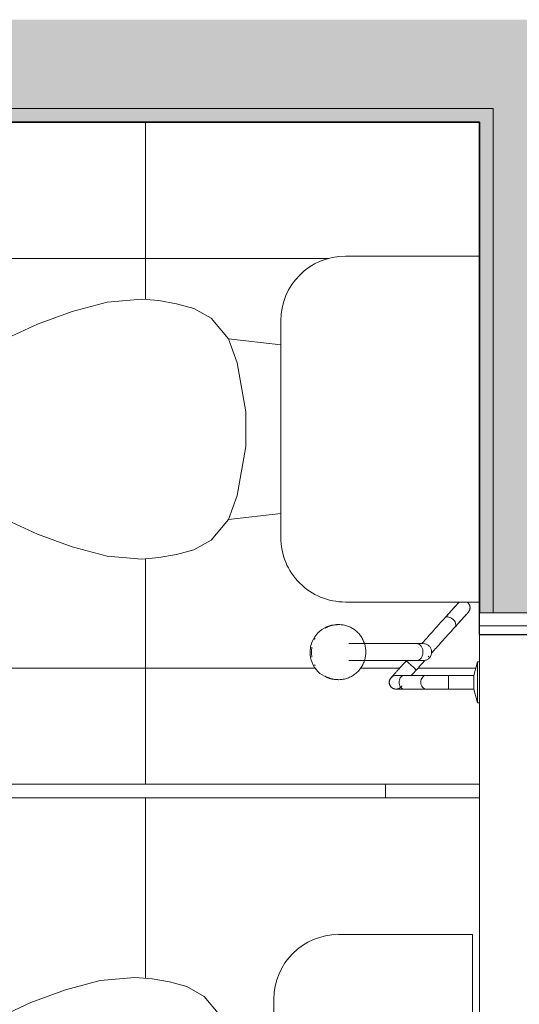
# Model space of a CAD drawing. Header units: metres. Extents: x -33 to 126, y -29 to 31.
# Tile 60 of 75: x -1.401 to -0.669, y -13.957 to -12.515. Entities that reach past the tile are written whole.
import ezdxf

# ---------------------------------------------------------------- set-up
doc = ezdxf.new("R2010")
doc.units = ezdxf.units.M
for name, color, linetype, lineweight in [('A-FLOR-PATT', 8, 'Continuous', 18), ('A-GLAZ', 151, 'Continuous', 18), ('A-WALL', 113, 'Continuous', 18), ('A-WALL-PATT', 111, 'Continuous', 35), ('P-SANR-FIXT', 6, 'Continuous', 18)]:
    doc.layers.add(name, color=color, linetype=linetype, lineweight=lineweight)

# ---------------------------------------------------------------- blocks, each defined once
blk = doc.blocks.new('M_Toilet-Domestic-3D - M_Toilet-Domestic-3D-202872-2-PLANTA COM LAYOUT')
at = {"layer": 'P-SANR-FIXT', "color": 7}
for p, q in [((-0.2534, 0.4947), (0.2534, 0.4947)), ((-0.2534, 0.2984), (-0.2534, 0.4947)), ((0.2534, 0.4947), (0.2534, 0.2984)), ((0.1587, 0.2038), (-0.1588, 0.2038)), ((-0.1235, 0.2038), (-0.1323, 0.127)), ((0.1235, 0.2038), (0.1323, 0.127)), ((-0.0254, 0.1524), (-0.0974, 0.1397)), ((0.0254, 0.1524), (-0.0254, 0.1524)), ((0.0974, 0.1397), (0.0254, 0.1524)), ((-0.0974, 0.1397), (-0.1323, 0.127)), ((0.1323, 0.127), (0.0974, 0.1397)), ((-0.1323, 0.127), (-0.1626, 0.1016)), ((0.1626, 0.1016), (0.1323, 0.127)), ((-0.1626, 0.1016), (-0.177, 0.0762)), ((0.177, 0.0762), (0.1626, 0.1016)), ((-0.177, 0.0762), (-0.1838, 0.0508)), ((0.1838, 0.0508), (0.177, 0.0762)), ((-0.1838, 0.0508), (-0.1883, 0.0253)), ((0.1883, 0.0253), (0.1838, 0.0508)), ((-0.1883, 0.0253), (-0.1905, 0)), ((0.1905, 0), (0.1883, 0.0253)), ((-0.1905, 0), (-0.1861, -0.0506)), ((0.1861, -0.0506), (0.1905, 0)), ((-0.1861, -0.0506), (-0.1724, -0.1016)), ((0.1724, -0.1016), (0.1861, -0.0506)), ((-0.1724, -0.1016), (-0.1539, -0.1524)), ((0.1539, -0.1524), (0.1724, -0.1016)), ((-0.1539, -0.1524), (-0.1302, -0.2032)), ((0.1302, -0.2032), (0.1539, -0.1524)), ((-0.1302, -0.2032), (-0.095, -0.254)), ((0.095, -0.254), (0.1302, -0.2032)), ((-0.095, -0.254), (-0.0696, -0.2794)), ((0.0696, -0.2794), (0.095, -0.254)), ((-0.0696, -0.2794), (-0.0476, -0.2921)), ((0.0476, -0.2921), (0.0696, -0.2794)), ((-0.0476, -0.2921), (-0.0127, -0.3048)), ((0.0127, -0.3048), (0.0476, -0.2921)), ((-0.0127, -0.3048), (0.0127, -0.3048))]:
    blk.add_line(p, q, dxfattribs=at)
for centre, start, end in [((-0.1588, 0.2984), 180, 270), ((0.1587, 0.2984), 270, 360)]:
    blk.add_arc(centre, 0.0946, start, end, dxfattribs=at)
blk = doc.blocks.new('M_Toilet-Domestic-3D - M_Toilet-Domestic-3D-V9-2-PLANTA COM LAYOUT')
at = {"layer": 'P-SANR-FIXT', "color": 7}
for p, q in [((-0.2534, 0.2984), (-0.2534, 0.4947)), ((0.2534, 0.4947), (0.2534, 0.2984)), ((0.1587, 0.2038), (-0.1588, 0.2038)), ((-0.1235, 0.2038), (-0.1323, 0.127)), ((0.1235, 0.2038), (0.1323, 0.127)), ((-0.0254, 0.1524), (-0.0974, 0.1397)), ((0.0254, 0.1524), (-0.0254, 0.1524)), ((0.0974, 0.1397), (0.0254, 0.1524)), ((-0.0974, 0.1397), (-0.1323, 0.127)), ((0.1323, 0.127), (0.0974, 0.1397)), ((-0.1323, 0.127), (-0.1626, 0.1016)), ((0.1626, 0.1016), (0.1323, 0.127)), ((-0.1626, 0.1016), (-0.177, 0.0762)), ((0.177, 0.0762), (0.1626, 0.1016)), ((-0.177, 0.0762), (-0.1838, 0.0508)), ((0.1838, 0.0508), (0.177, 0.0762)), ((-0.1838, 0.0508), (-0.1883, 0.0253)), ((0.1883, 0.0253), (0.1838, 0.0508)), ((-0.1883, 0.0253), (-0.1905, 0)), ((0.1905, 0), (0.1883, 0.0253)), ((-0.1905, 0), (-0.1861, -0.0506)), ((0.1861, -0.0506), (0.1905, 0)), ((-0.1861, -0.0506), (-0.1724, -0.1016)), ((0.1724, -0.1016), (0.1861, -0.0506)), ((-0.1724, -0.1016), (-0.1539, -0.1524)), ((0.1539, -0.1524), (0.1724, -0.1016)), ((-0.1539, -0.1524), (-0.1302, -0.2032)), ((0.1302, -0.2032), (0.1539, -0.1524)), ((-0.1302, -0.2032), (-0.095, -0.254)), ((0.095, -0.254), (0.1302, -0.2032)), ((-0.095, -0.254), (-0.0696, -0.2794)), ((0.0696, -0.2794), (0.095, -0.254)), ((-0.0696, -0.2794), (-0.0476, -0.2921)), ((0.0476, -0.2921), (0.0696, -0.2794)), ((-0.0476, -0.2921), (-0.0127, -0.3048)), ((0.0127, -0.3048), (0.0476, -0.2921)), ((-0.0127, -0.3048), (0.0127, -0.3048))]:
    blk.add_line(p, q, dxfattribs=at)
for centre, start, end in [((-0.1588, 0.2984), 180, 270), ((0.1587, 0.2984), 270, 360)]:
    blk.add_arc(centre, 0.0946, start, end, dxfattribs=at)
blk = doc.blocks.new('ADA Shower Head with adjustable bar 2 - ADA Shower Head with adjustable bar 2-V10-2-PLANTA COM LAYOUT')
at = {"layer": 'P-SANR-FIXT', "color": 7}
for p, q in [((0.03, 0.0849), (0.03, 0.0819)), ((0.03, 0.0819), (0.05, 0.0769)), ((0.06, 0.0819), (0.0315, 0.0819)), ((0.05, 0.0769), (0.05, 0.0399)), ((0.05, 0.0769), (0.06, 0.0769)), ((0.0885, 0.0819), (0.06, 0.0819)), ((0.06, 0.0769), (0.07, 0.0769)), ((0.07, 0.0769), (0.09, 0.0819)), ((0.07, 0.0399), (0.07, 0.0769)), ((0.09, 0.0819), (0.09, 0.0849)), ((0.0224, 0.0101), (0.0227, 0.0098)), ((0.05, 0.0062), (0.05, -0.0255)), ((0.07, -0.0255), (0.07, 0.0071)), ((0.0032, -0.0067), (0.0032, -0.1063)), ((0.0086, -0.0044), (0.0084, -0.0042)), ((0.0092, -0.0049), (0.0089, -0.0047)), ((0.0282, -0.1063), (0.0282, -0.0074)), ((-0.0245, -0.1248), (-0.0243, -0.127)), ((0.0558, -0.127), (0.056, -0.1248))]:
    blk.add_line(p, q, dxfattribs=at)
at = {"layer": 'P-SANR-FIXT', "color": 7, "flags": 128}
for points in [[(-0.0575, 0.0668), (-0.0572, 0.0671), (-0.057, 0.0674), (-0.0567, 0.0677), (-0.0564, 0.068), (-0.0562, 0.0683), (-0.0559, 0.0686), (-0.0556, 0.0688), (-0.0553, 0.0691), (-0.0549, 0.0693), (-0.0546, 0.0695), (-0.0543, 0.0697), (-0.0539, 0.0699), (-0.0536, 0.0701), (-0.0532, 0.0703), (-0.0528, 0.0704), (-0.0524, 0.0706), (-0.0521, 0.0707), (-0.0517, 0.0708), (-0.0513, 0.0709), (-0.0509, 0.071), (-0.0505, 0.071), (-0.0501, 0.0711), (-0.0497, 0.0711), (-0.0493, 0.0711), (-0.0489, 0.0711), (-0.0485, 0.0711), (-0.0481, 0.071), (-0.0477, 0.071), (-0.0473, 0.0709), (-0.0469, 0.0708), (-0.0465, 0.0707), (-0.0462, 0.0706), (-0.0458, 0.0705), (-0.0454, 0.0704), (-0.045, 0.0702), (-0.0447, 0.07), (-0.0443, 0.0698), (-0.044, 0.0696), (-0.0436, 0.0694), (-0.0433, 0.0692), (-0.043, 0.0689), (-0.0427, 0.0687), (-0.0425, 0.0685)], [(-0.0211, 0.0493), (-0.0231, 0.0511), (-0.025, 0.0527), (-0.0268, 0.0544), (-0.0285, 0.0559), (-0.0301, 0.0574), (-0.0317, 0.0588), (-0.0331, 0.0601), (-0.0345, 0.0613), (-0.0357, 0.0624), (-0.0369, 0.0634), (-0.0379, 0.0644), (-0.0389, 0.0652), (-0.0397, 0.066), (-0.0404, 0.0667), (-0.0411, 0.0672), (-0.0416, 0.0677), (-0.042, 0.068), (-0.0423, 0.0683), (-0.0425, 0.0685), (-0.0425, 0.0685), (-0.0425, 0.0685)], [(-0.0425, 0.0685), (-0.0425, 0.0685), (-0.0423, 0.0683), (-0.042, 0.0681), (-0.0416, 0.0677), (-0.0411, 0.0673), (-0.0405, 0.0667), (-0.0398, 0.0661), (-0.039, 0.0654), (-0.0381, 0.0645), (-0.037, 0.0636), (-0.0359, 0.0626), (-0.0347, 0.0615), (-0.0333, 0.0603), (-0.0319, 0.059), (-0.0304, 0.0576), (-0.0288, 0.0562), (-0.0271, 0.0546), (-0.0253, 0.053), (-0.0234, 0.0513), (-0.0214, 0.0496)], [(-0.0559, 0.0537), (-0.0562, 0.054), (-0.0565, 0.0542), (-0.0567, 0.0545), (-0.057, 0.0548), (-0.0573, 0.0552), (-0.0575, 0.0555)], [(-0.0345, 0.0344), (-0.0365, 0.0362), (-0.0384, 0.0379), (-0.0402, 0.0395), (-0.0419, 0.0411), (-0.0435, 0.0425), (-0.0451, 0.0439), (-0.0465, 0.0452), (-0.0479, 0.0464), (-0.0491, 0.0475), (-0.0503, 0.0486), (-0.0513, 0.0495), (-0.0522, 0.0504), (-0.0531, 0.0511), (-0.0538, 0.0518), (-0.0544, 0.0524), (-0.0549, 0.0528), (-0.0554, 0.0532), (-0.0556, 0.0534), (-0.0558, 0.0536), (-0.0559, 0.0537), (-0.0559, 0.0537)], [(-0.0559, 0.0537), (-0.0559, 0.0536), (-0.0557, 0.0535), (-0.0554, 0.0532), (-0.055, 0.0529), (-0.0545, 0.0524), (-0.0539, 0.0519), (-0.0532, 0.0512), (-0.0524, 0.0505), (-0.0515, 0.0497), (-0.0504, 0.0487), (-0.0493, 0.0477), (-0.0481, 0.0466), (-0.0467, 0.0454), (-0.0453, 0.0441), (-0.0438, 0.0427), (-0.0422, 0.0413), (-0.0404, 0.0398), (-0.0387, 0.0381), (-0.0368, 0.0365), (-0.0348, 0.0347), (-0.0345, 0.0344)], [(-0.0211, 0.0493), (-0.0181, 0.0465), (-0.0151, 0.0438), (-0.0121, 0.0412), (-0.0093, 0.0387), (-0.0066, 0.0362), (-0.004, 0.0338), (-0.0015, 0.0316), (0.0009, 0.0294), (0.0032, 0.0274), (0.0054, 0.0254), (0.0074, 0.0235), (0.0094, 0.0218), (0.0112, 0.0202), (0.0129, 0.0187), (0.0144, 0.0173), (0.0158, 0.016), (0.0171, 0.0149)], [(0.0028, 0.0008), (0.0015, 0.002), (0, 0.0034), (-0.0017, 0.0048), (-0.0034, 0.0064), (-0.0053, 0.0081), (-0.0073, 0.01), (-0.0095, 0.0119), (-0.0117, 0.0139), (-0.0141, 0.016), (-0.0166, 0.0183), (-0.0192, 0.0206), (-0.0219, 0.023), (-0.0247, 0.0255), (-0.0275, 0.0281), (-0.0305, 0.0308), (-0.0336, 0.0336), (-0.0345, 0.0344)], [(0.05, 0.0399), (0.05, 0.0381), (0.05, 0.0363), (0.05, 0.0345), (0.05, 0.0328), (0.05, 0.031), (0.05, 0.0293), (0.05, 0.0276), (0.05, 0.0259), (0.05, 0.0242), (0.05, 0.0226), (0.05, 0.021), (0.05, 0.0195), (0.05, 0.0179), (0.05, 0.0165), (0.05, 0.015), (0.05, 0.0136), (0.05, 0.0123), (0.05, 0.011), (0.05, 0.0097), (0.05, 0.0085), (0.05, 0.0073), (0.05, 0.0066)], [(0.07, 0.0066), (0.07, 0.0077), (0.07, 0.0089), (0.07, 0.0101), (0.07, 0.0114), (0.07, 0.0127), (0.07, 0.0141), (0.07, 0.0155), (0.07, 0.0169), (0.07, 0.0184), (0.07, 0.02), (0.07, 0.0216), (0.07, 0.0232), (0.07, 0.0248), (0.07, 0.0265), (0.07, 0.0282), (0.07, 0.0299), (0.07, 0.0316), (0.07, 0.0334), (0.07, 0.0351), (0.07, 0.0369), (0.07, 0.0387), (0.07, 0.0399)], [(0.0032, 0.0024), (0.0032, 0.0023), (0.0032, 0.0022), (0.0032, 0.002), (0.0032, 0.0017), (0.0032, 0.0014), (0.0032, 0.001), (0.0032, 0.0005), (0.0032, 0), (0.0032, -0.0006), (0.0032, -0.0013), (0.0032, -0.002), (0.0032, -0.0027), (0.0032, -0.0035), (0.0032, -0.0044), (0.0032, -0.0053), (0.0032, -0.0063), (0.0032, -0.007)], [(0.0217, 0.0107), (0.022, 0.0105), (0.0221, 0.0104), (0.0221, 0.0104)], [(0.0282, -0.007), (0.0282, -0.006), (0.0282, -0.0051), (0.0282, -0.0042), (0.0282, -0.0033), (0.0282, -0.0025), (0.0282, -0.0018), (0.0282, -0.0011), (0.0282, -0.0004), (0.0282, 0.0001), (0.0282, 0.0006), (0.0282, 0.0011), (0.0282, 0.0015), (0.0282, 0.0018), (0.0282, 0.002), (0.0282, 0.0022), (0.0282, 0.0024), (0.0282, 0.0024)], [(0.0286, 0.0045), (0.0321, 0.0013), (0.0356, -0.0018), (0.0391, -0.005), (0.0421, -0.0077)], [(0.0421, -0.0077), (0.0431, -0.0086), (0.0441, -0.0095), (0.0452, -0.0104), (0.0462, -0.0113), (0.0472, -0.0122), (0.0482, -0.0131), (0.0492, -0.014), (0.0501, -0.0149)], [(0.0533, -0.0447), (0.0533, -0.0446), (0.0532, -0.0446), (0.0531, -0.0445), (0.053, -0.0444), (0.0528, -0.0442), (0.0526, -0.044), (0.0523, -0.0438), (0.052, -0.0435), (0.0517, -0.0432), (0.0513, -0.0428), (0.0509, -0.0425), (0.0504, -0.042), (0.0499, -0.0416), (0.0494, -0.0411), (0.0488, -0.0406), (0.0482, -0.0401), (0.0476, -0.0395), (0.0469, -0.0389), (0.0462, -0.0383), (0.0455, -0.0376), (0.0447, -0.0369), (0.044, -0.0362), (0.0432, -0.0355), (0.0423, -0.0348), (0.0415, -0.034), (0.0406, -0.0332), (0.0397, -0.0324), (0.0388, -0.0316), (0.0378, -0.0307), (0.0369, -0.0299), (0.0359, -0.029), (0.0349, -0.0281), (0.0339, -0.0272), (0.0329, -0.0263), (0.0319, -0.0254), (0.0309, -0.0245), (0.0299, -0.0236), (0.0289, -0.0226), (0.0287, -0.0225)], [(0.05, -0.0255), (0.05, -0.0267), (0.05, -0.0278), (0.05, -0.0289), (0.05, -0.0299), (0.05, -0.0308), (0.05, -0.0317), (0.05, -0.0325), (0.05, -0.0333), (0.05, -0.034), (0.05, -0.0346), (0.05, -0.0352), (0.05, -0.0357), (0.05, -0.0361), (0.05, -0.0365), (0.05, -0.0368), (0.05, -0.037), (0.05, -0.0372), (0.05, -0.0372)], [(0.0653, -0.0286), (0.0656, -0.0289), (0.0659, -0.0291), (0.0661, -0.0293), (0.0663, -0.0295), (0.0665, -0.0296), (0.0666, -0.0297), (0.0667, -0.0298), (0.0667, -0.0298)], [(0.07, -0.0372), (0.07, -0.0372), (0.07, -0.037), (0.07, -0.0368), (0.07, -0.0365), (0.07, -0.0361), (0.07, -0.0357), (0.07, -0.0352), (0.07, -0.0346), (0.07, -0.034), (0.07, -0.0333), (0.07, -0.0326), (0.07, -0.0317), (0.07, -0.0308), (0.07, -0.0299), (0.07, -0.0289), (0.07, -0.0278), (0.07, -0.0267), (0.07, -0.0255), (0.07, -0.0255)], [(0.0667, -0.0298), (0.067, -0.0301), (0.0673, -0.0304), (0.0675, -0.0307), (0.0678, -0.031), (0.068, -0.0313), (0.0683, -0.0316), (0.0685, -0.0319), (0.0687, -0.0323), (0.0689, -0.0326), (0.0691, -0.033), (0.0692, -0.0334), (0.0694, -0.0337), (0.0695, -0.0341), (0.0696, -0.0345), (0.0697, -0.0349), (0.0698, -0.0353), (0.0699, -0.0357), (0.0699, -0.0361), (0.07, -0.0365), (0.07, -0.0369), (0.07, -0.0373), (0.07, -0.0377), (0.07, -0.0381), (0.0699, -0.0384), (0.0699, -0.0388), (0.0698, -0.0392), (0.0697, -0.0396), (0.0696, -0.04), (0.0695, -0.0404), (0.0694, -0.0408), (0.0692, -0.0411), (0.069, -0.0415), (0.0689, -0.0419), (0.0687, -0.0422), (0.0685, -0.0426), (0.0682, -0.0429), (0.068, -0.0432), (0.0678, -0.0435), (0.0675, -0.0438), (0.0672, -0.0441), (0.067, -0.0444), (0.0667, -0.0447), (0.0664, -0.045), (0.066, -0.0452), (0.0657, -0.0454), (0.0654, -0.0457), (0.065, -0.0459), (0.0647, -0.0461), (0.0643, -0.0462), (0.064, -0.0464), (0.0636, -0.0466), (0.0632, -0.0467), (0.0628, -0.0468), (0.0625, -0.0469), (0.0621, -0.047), (0.0617, -0.0471), (0.0613, -0.0471), (0.0609, -0.0472), (0.0605, -0.0472), (0.0601, -0.0472), (0.0597, -0.0472), (0.0593, -0.0472), (0.0589, -0.0472), (0.0585, -0.0471), (0.0581, -0.047), (0.0577, -0.047), (0.0573, -0.0469), (0.0569, -0.0467), (0.0566, -0.0466), (0.0562, -0.0465), (0.0558, -0.0463), (0.0555, -0.0461), (0.0551, -0.0459), (0.0548, -0.0457), (0.0544, -0.0455), (0.0541, -0.0453), (0.0538, -0.0451), (0.0535, -0.0448), (0.0533, -0.0447)], [(0.0158, -0.0816), (0.0142, -0.0816), (0.0126, -0.0817), (0.011, -0.0819), (0.0094, -0.0821), (0.0078, -0.0824), (0.0062, -0.0827), (0.0047, -0.0831), (0.0031, -0.0836), (0.0016, -0.0841), (0.0001, -0.0847), (-0.0014, -0.0853), (-0.0028, -0.0861), (-0.0042, -0.0868), (-0.0056, -0.0876), (-0.007, -0.0885), (-0.0083, -0.0894), (-0.0096, -0.0904), (-0.0108, -0.0914), (-0.012, -0.0925), (-0.0131, -0.0936), (-0.0142, -0.0948), (-0.0153, -0.096), (-0.0163, -0.0972), (-0.0173, -0.0985), (-0.0182, -0.0998), (-0.019, -0.1012), (-0.0198, -0.1026), (-0.0206, -0.104), (-0.0212, -0.1054), (-0.0218, -0.1069), (-0.0224, -0.1084), (-0.0229, -0.1099), (-0.0233, -0.1115), (-0.0237, -0.113), (-0.024, -0.1146), (-0.0243, -0.1162), (-0.0244, -0.1178), (-0.0246, -0.1194), (-0.0246, -0.121), (-0.0246, -0.1226), (-0.0245, -0.1242), (-0.0244, -0.1258), (-0.0242, -0.1274), (-0.0239, -0.1289), (-0.0236, -0.1305), (-0.0231, -0.132), (-0.0227, -0.1336), (-0.0222, -0.135)], [(0.0537, -0.135), (0.0543, -0.1335), (0.0547, -0.1319), (0.0551, -0.1304), (0.0555, -0.1288), (0.0557, -0.1272), (0.0559, -0.1257), (0.0561, -0.1241), (0.0561, -0.1225), (0.0562, -0.1209), (0.0561, -0.1193), (0.056, -0.1177), (0.0558, -0.1161), (0.0555, -0.1145), (0.0552, -0.1129), (0.0549, -0.1114), (0.0544, -0.1098), (0.0539, -0.1083), (0.0534, -0.1068), (0.0527, -0.1054), (0.052, -0.1039), (0.0513, -0.1025), (0.0505, -0.1011), (0.0497, -0.0997), (0.0487, -0.0984), (0.0478, -0.0971), (0.0468, -0.0959), (0.0457, -0.0947), (0.0446, -0.0935), (0.0435, -0.0924), (0.0423, -0.0913), (0.041, -0.0903), (0.0397, -0.0894), (0.0384, -0.0884), (0.0371, -0.0876), (0.0357, -0.0868), (0.0343, -0.086), (0.0328, -0.0853), (0.0313, -0.0847), (0.0298, -0.0841), (0.0283, -0.0836), (0.0268, -0.0831), (0.0252, -0.0827), (0.0237, -0.0824), (0.0221, -0.0821), (0.0205, -0.0819), (0.0189, -0.0817), (0.0173, -0.0816), (0.0158, -0.0816)]]:
    blk.add_lwpolyline(points, dxfattribs=at)
at = {"layer": 'P-SANR-FIXT', "color": 7}
for start, end in [(168, 208.9141), (213, 219.9892), (318, 11.6934), (228, 235.3546), (243, 249.3306), (258, 264.0456), (273, 279.0805), (288, 299.5475), (303, 314.5434)]:
    blk.add_arc((0.06, -0.0372), 0.01, start, end, dxfattribs=at)
for centre, major_axis, ratio, start_param, end_param in [((0.0354, -0.0151), (0.00669, 0.00743), 0.029353, 1.396298, 1.745303), ((0.0354, -0.0151), (0.00669, 0.00743), 0.029353, 1.04727, 1.396263), ((0.0354, -0.0151), (0.00669, 0.00743), 0.029353, 0, 1.047198), ((0.0354, -0.0151), (0.00669, 0.00743), 0.029353, 2.443461, 3.141593), ((0.0354, -0.0151), (0.00669, 0.00743), 0.029353, 2.094395, 2.443398), ((0.0354, -0.0151), (0.00669, 0.00743), 0.029353, 1.745329, 2.09433), ((0.06, -0.0372), (-0.01, 0), 0.999727, 6.178364, 6.283185), ((0.06, -0.0372), (0.01, 0), 0.999727, 3.298677, 3.403392), ((0.06, -0.0372), (0.01, 0), 0.999727, 3.561238, 3.665191), ((0.06, -0.0372), (0.01, 0), 0.999727, 3.734704, 4.712389), ((0.06, -0.0372), (0.01, 0), 0.999727, 5.917142, 6.021386), ((0.06, -0.0372), (0.01, 0), 0.999727, 0.157084, 0.261799), ((0.06, -0.0372), (-0.01, 0), 0.999727, 3.036772, 3.141593), ((0.06, -0.0372), (0.01, 0), 0.999727, 4.712389, 5.235988), ((0.0158, -0.1215), (0.0404, 0), 0.98191, 3.141593, 3.665191), ((0.0158, -0.1237), (0.0402, 0), 0.98191, 3.142067, 4.712389), ((0.0158, -0.1237), (-0.0402, 0), 0.98191, 1.570796, 3.141593), ((0.0158, -0.1215), (0.0404, 0), 0.98191, 5.759587, 6.283185), ((0.0158, -0.1215), (0.0404, 0), 0.98191, 4.18879, 4.238328), ((0.0158, -0.1215), (0.0404, 0), 0.98191, 5.186449, 5.235988), ((0.0158, -0.1215), (0.0404, 0), 0.98191, 4.528823, 4.712389), ((0.0158, -0.1215), (-0.0404, 0), 0.98191, 1.570796, 1.754362)]:
    blk.add_ellipse(centre, major_axis=major_axis, ratio=ratio, start_param=start_param, end_param=end_param, dxfattribs=at)
for points, knots in [([(-0.0211, 0.0493), (-0.0219, 0.05), (-0.0241, 0.0507), (-0.028, 0.0496), (-0.0312, 0.0473), (-0.0336, 0.0447), (-0.0353, 0.0417), (-0.0361, 0.0387), (-0.0358, 0.0362), (-0.035, 0.0349), (-0.0345, 0.0344)], [-1, -1, -1, -1, -0.833333, -0.666667, -0.555556, -0.444444, -0.333333, -0.222222, -0.111111, 0, 0, 0, 0]), ([(0.0157, 0.0149), (0.0172, 0.0149), (0.0201, 0.0144), (0.0239, 0.0122), (0.0268, 0.0088), (0.028, 0.0053), (0.0282, 0.0031), (0.0282, 0.0024)], [0, 0, 0, 0, 0.1111111, 0.2222222, 0.3333333, 0.4444444, 0.4998563, 0.4998563, 0.4998563, 0.4998563]), ([(0.0501, -0.0243), (0.0499, -0.0251), (0.05, -0.0268), (0.0512, -0.0292), (0.0534, -0.0312), (0.0565, -0.0325), (0.0588, -0.0328), (0.06, -0.0328)], [0.4486027, 0.4486027, 0.4486027, 0.4486027, 0.5555556, 0.6666667, 0.7777778, 0.8888889, 1, 1, 1, 1]), ([(0.06, -0.0328), (0.0612, -0.0328), (0.0635, -0.0325), (0.0666, -0.0312), (0.0688, -0.0292), (0.07, -0.0268), (0.0701, -0.0251), (0.0699, -0.0243)], [0, 0, 0, 0, 0.1111111, 0.2222222, 0.3333333, 0.4444444, 0.5510993, 0.5510993, 0.5510993, 0.5510993])]:
    blk.add_open_spline(points, degree=3, knots=knots, dxfattribs=at)
for points in [[(0.0502, 0.0399), (0.0499, 0.0399), (0.0499, 0.0398), (0.0512, 0.0397), (0.0534, 0.0397), (0.0565, 0.0396), (0.0588, 0.0396), (0.06, 0.0396)], [(0.06, 0.0396), (0.0612, 0.0396), (0.0635, 0.0396), (0.0666, 0.0397), (0.0688, 0.0397), (0.0701, 0.0398), (0.0701, 0.0399), (0.0698, 0.0399)], [(0.0034, 0.0002), (0.0032, 0.0017), (0.0032, 0.0046), (0.0047, 0.0088), (0.0075, 0.0122), (0.0114, 0.0144), (0.0143, 0.0149), (0.0157, 0.0149)], [(0.0032, -0.007), (0.0032, -0.0058), (0.0039, -0.0034), (0.0067, -0.0004), (0.0108, 0.0017), (0.0141, 0.0022), (0.0157, 0.0022)], [(0.0157, 0.0022), (0.0174, 0.0022), (0.0206, 0.0017), (0.0248, -0.0004), (0.0276, -0.0034), (0.0282, -0.0058), (0.0282, -0.007)], [(0.0507, 0.0095), (0.0502, 0.0085), (0.0498, 0.0066), (0.0505, 0.0037), (0.0527, 0.0012), (0.056, -0.0006), (0.0587, -0.001), (0.06, -0.001)], [(0.06, -0.001), (0.0613, -0.001), (0.064, -0.0006), (0.0673, 0.0012), (0.0695, 0.0037), (0.07, 0.0056), (0.07, 0.0066)]]:
    blk.add_open_spline(points, degree=3, dxfattribs=at)
blk = doc.blocks.new('Casement w Mullions-Number_0002 - Janela 100 x 400 _cm_-1469881-2-PLANTA COM LAYOUT')
at = {"layer": 'A-GLAZ', "color": 7}
for p, q in [((-2.075, 0.075), (-2.075, -0.075)), ((-2.05595, -0.075), (-2.05595, 0.075)), ((-2.05595, 0.075), (-2.05595, -0.075)), ((-2.075, -0.075), (-2.05595, -0.075)), ((-2.05595, -0.075), (2.05595, -0.075))]:
    blk.add_line(p, q, dxfattribs=at)
at = {"layer": 'A-GLAZ', "lineweight": 25}
for q in [(-2.04325, 0.02055), (-2.075, -0.075)]:
    blk.add_line((-2.04325, -0.075), q, dxfattribs=at)

msp = doc.modelspace()

# ---------------------------------------------------------------- hatches: boundary and pattern name
at = {"layer": 'A-FLOR-PATT'}
h = msp.add_hatch(dxfattribs=at)
h.set_pattern_fill('FP_7', color=256, style=0, pattern_type=2)
h.set_pattern_definition([(0, (-7.217, -19.465), (0, 0.6), []), (90, (-7.217, -19.465), (-0.6, 4e-17), [])])
h.paths.add_polyline_path([(-5.6773, -17.5622), (-4.4873, -17.5622), (-4.4873, -17.4347), (-4.4673, -17.4347), (-4.4673, -17.5622), (-3.6639, -17.5622), (-3.6639, -15.1322), (-2.8239, -15.1322), (-2.8239, -17.5622), (-2.0373, -17.5622), (-2.0373, -17.5022), (-2.0173, -17.5022), (-2.0173, -17.5622), (-0.7273, -17.5622), (-0.7273, -17.4464), (-0.7303, -17.4464), (-0.7353, -17.4279), (-0.8544, -17.4265), (-0.858, -17.4229), (-0.8594, -17.4178), (-0.858, -17.4129), (-0.8498, -17.4034), (-0.8354, -17.3861), (-0.8961, -17.3863), (-0.8988, -17.3928), (-0.902, -17.3974), (-0.9082, -17.4044), (-0.914, -17.4085), (-0.9221, -17.4117), (-0.9325, -17.4139), (-0.9385, -17.4136), (-0.9569, -17.4071), (-0.9702, -17.3931), (-0.9749, -17.3721), (-0.9699, -17.3535), (-0.9549, -17.3387), (-0.9325, -17.3334), (-0.9254, -17.3345), (-0.9159, -17.3378), (-0.9099, -17.3414), (-0.9039, -17.3474), (-0.8974, -17.357), (-0.896, -17.3611), (-0.8115, -17.3609), (-0.7608, -17.3045), (-0.894, -17.3045), (-0.9185, -17.3013), (-0.9413, -17.2919), (-0.9609, -17.2768), (-0.976, -17.2572), (-0.9854, -17.2344), (-0.9887, -17.208), (-0.9887, -17.1746), (-1.0655, -17.1835), (-1.0909, -17.2137), (-1.1163, -17.2281), (-1.1417, -17.2349), (-1.1672, -17.2394), (-1.1925, -17.2416), (-1.2431, -17.2372), (-1.2941, -17.2235), (-1.3449, -17.2051), (-1.3957, -17.1814), (-1.4465, -17.1461), (-1.4719, -17.1207), (-1.4846, -17.0987), (-1.4973, -17.0638), (-1.4973, -17.0384), (-1.4846, -17.0035), (-1.4719, -16.9816), (-1.4465, -16.9562), (-1.3957, -16.9209), (-1.3449, -16.8972), (-1.2941, -16.8787), (-1.2431, -16.8651), (-1.1925, -16.8606), (-1.1672, -16.8629), (-1.1417, -16.8674), (-1.1163, -16.8742), (-1.0909, -16.8886), (-1.0655, -16.9188), (-0.9887, -16.9277), (-0.9887, -16.8924), (-0.9854, -16.8679), (-0.976, -16.8451), (-0.9609, -16.8255), (-0.9413, -16.8104), (-0.9185, -16.801), (-0.894, -16.7977), (-0.7273, -16.7977), (-0.7273, -16.6034), (-1.4859, -16.6034), (-1.4949, -16.7078), (-1.4971, -16.7142), (-1.501, -16.7164), (-1.5116, -16.7168), (-1.7765, -16.7166), (-1.7803, -16.7145), (-1.7826, -16.7076), (-1.7921, -16.6034), (-2.0173, -16.6034), (-2.0173, -16.9022), (-2.0373, -16.9022), (-2.0373, -16.4847), (-2.0173, -16.4847), (-2.0173, -16.5834), (-0.7273, -16.5834), (-0.7273, -16.4615), (-0.7303, -16.4615), (-0.7353, -16.4429), (-0.8544, -16.4416), (-0.858, -16.4379), (-0.8594, -16.4328), (-0.858, -16.4279), (-0.8498, -16.4185), (-0.8354, -16.4012), (-0.8961, -16.4013), (-0.8988, -16.4079), (-0.902, -16.4124), (-0.9082, -16.4194), (-0.914, -16.4236), (-0.9221, -16.4268), (-0.9325, -16.429), (-0.9385, -16.4286), (-0.9569, -16.4222), (-0.9702, -16.4082), (-0.9749, -16.3871), (-0.9699, -16.3685), (-0.9549, -16.3537), (-0.9325, -16.3484), (-0.9254, -16.3496), (-0.9159, -16.3529), (-0.9099, -16.3565), (-0.9039, -16.3625), (-0.8974, -16.3721), (-0.896, -16.3762), (-0.8115, -16.3759), (-0.7608, -16.3196), (-0.894, -16.3196), (-0.9185, -16.3164), (-0.9413, -16.3069), (-0.9609, -16.2919), (-0.976, -16.2723), (-0.9854, -16.2494), (-0.9887, -16.223), (-0.9887, -16.1897), (-1.0655, -16.1985), (-1.0909, -16.2288), (-1.1163, -16.2432), (-1.1417, -16.25), (-1.1672, -16.2545), (-1.1925, -16.2567), (-1.2431, -16.2523), (-1.2941, -16.2386), (-1.3449, -16.2201), (-1.3957, -16.1964), (-1.4465, -16.1612), (-1.4719, -16.1358), (-1.4846, -16.1138), (-1.4973, -16.0789), (-1.4973, -16.0535), (-1.4846, -16.0186), (-1.4719, -15.9966), (-1.4465, -15.9712), (-1.3957, -15.936), (-1.3449, -15.9123), (-1.2941, -15.8938), (-1.2431, -15.8801), (-1.1925, -15.8757), (-1.1672, -15.8779), (-1.1417, -15.8824), (-1.1163, -15.8892), (-1.0909, -15.9036), (-1.0655, -15.9339), (-0.9887, -15.9427), (-0.9887, -15.9074), (-0.9854, -15.8829), (-0.976, -15.8601), (-0.9609, -15.8405), (-0.9413, -15.8255), (-0.9185, -15.816), (-0.894, -15.8128), (-0.7273, -15.8128), (-0.7273, -15.6184), (-1.4859, -15.6184), (-1.4949, -15.7228), (-1.4971, -15.7293), (-1.501, -15.7314), (-1.5116, -15.7319), (-1.7765, -15.7316), (-1.7803, -15.7295), (-1.7826, -15.7227), (-1.7921, -15.6184), (-2.0173, -15.6184), (-2.0173, -15.8847), (-2.0373, -15.8847), (-2.0373, -15.4972), (-2.0173, -15.4972), (-2.0173, -15.5984), (-0.7273, -15.5984), (-0.7273, -15.4815), (-0.7303, -15.4815), (-0.7353, -15.4629), (-0.8544, -15.4616), (-0.858, -15.4579), (-0.8594, -15.4528), (-0.858, -15.4479), (-0.8498, -15.4385), (-0.8354, -15.4212), (-0.8961, -15.4213), (-0.8988, -15.4279), (-0.902, -15.4324), (-0.9082, -15.4394), (-0.914, -15.4436), (-0.9221, -15.4468), (-0.9325, -15.449), (-0.9385, -15.4486), (-0.9569, -15.4422), (-0.9702, -15.4282), (-0.9749, -15.4071), (-0.9699, -15.3885), (-0.9549, -15.3737), (-0.9325, -15.3684), (-0.9254, -15.3696), (-0.9159, -15.3729), (-0.9103, -15.3761), (-0.9039, -15.3825), (-0.8974, -15.3921), (-0.896, -15.3962), (-0.8115, -15.3959), (-0.7608, -15.3396), (-0.894, -15.3396), (-0.9185, -15.3364), (-0.9413, -15.3269), (-0.9609, -15.3119), (-0.976, -15.2923), (-0.9854, -15.2694), (-0.9887, -15.243), (-0.9887, -15.2097), (-1.0655, -15.2185), (-1.0909, -15.2488), (-1.1163, -15.2632), (-1.1417, -15.27), (-1.1672, -15.2745), (-1.1925, -15.2767), (-1.2431, -15.2723), (-1.2941, -15.2586), (-1.3449, -15.2401), (-1.3957, -15.2164), (-1.4465, -15.1812), (-1.4719, -15.1558), (-1.4846, -15.1338), (-1.4973, -15.0989), (-1.4973, -15.0735), (-1.4846, -15.0386), (-1.4719, -15.0166), (-1.4465, -14.9912), (-1.3957, -14.956), (-1.3449, -14.9323), (-1.2941, -14.9138), (-1.2431, -14.9001), (-1.1925, -14.8957), (-1.1672, -14.8979), (-1.1417, -14.9024), (-1.1163, -14.9092), (-1.0909, -14.9236), (-1.0655, -14.9539), (-0.9887, -14.9627), (-0.9887, -14.9274), (-0.9854, -14.9029), (-0.976, -14.8801), (-0.9609, -14.8605), (-0.9413, -14.8455), (-0.9185, -14.836), (-0.894, -14.8328), (-0.7273, -14.8328), (-0.7273, -14.6384), (-1.4859, -14.6384), (-1.4949, -14.7428), (-1.4971, -14.7493), (-1.501, -14.7514), (-1.5116, -14.7519), (-1.7765, -14.7516), (-1.7803, -14.7495), (-1.7826, -14.7427), (-1.7921, -14.6384), (-2.0173, -14.6384), (-2.0173, -14.8972), (-2.0373, -14.8972), (-2.0373, -14.5184), (-2.0173, -14.5184), (-2.0173, -14.6184), (-0.7273, -14.6184), (-0.7273, -14.5177), (-0.7303, -14.5177), (-0.7353, -14.4992), (-0.8544, -14.4978), (-0.858, -14.4942), (-0.8594, -14.4891), (-0.858, -14.4842), (-0.8498, -14.4747), (-0.8354, -14.4574), (-0.8961, -14.4576), (-0.8988, -14.4641), (-0.902, -14.4687), (-0.9067, -14.4744), (-0.9136, -14.4796), (-0.9221, -14.483), (-0.9325, -14.4852), (-0.9385, -14.4849), (-0.9569, -14.4784), (-0.9702, -14.4641), (-0.9749, -14.4434), (-0.9699, -14.4248), (-0.9549, -14.41), (-0.9325, -14.4047), (-0.9254, -14.4058), (-0.9159, -14.4091), (-0.9099, -14.4127), (-0.9039, -14.4187), (-0.8974, -14.4283), (-0.896, -14.4324), (-0.8115, -14.4322), (-0.7593, -14.3742), (-0.7442, -14.3728), (-0.7416, -14.3806), (-0.7444, -14.3876), (-0.7975, -14.4465), (-0.7992, -14.4514), (-0.8015, -14.4535), (-0.8025, -14.4547), (-0.8035, -14.4557), (-0.8081, -14.4583), (-0.8261, -14.4793), (-0.8041, -14.4799), (-0.8023, -14.4799), (-0.7723, -14.4793), (-0.7353, -14.4799), (-0.7349, -14.4792), (-0.7303, -14.4606), (-0.7273, -14.4606), (-0.7273, -13.6547), (-1.5059, -13.6547), (-1.5149, -13.7591), (-1.5171, -13.7655), (-1.521, -13.7676), (-1.5256, -13.7681), (-1.7965, -13.7679), (-1.8003, -13.7658), (-1.8027, -13.7575), (-1.8121, -13.6547), (-2.0173, -13.6547), (-2.0173, -13.9184), (-2.0373, -13.9184), (-2.0373, -13.5347), (-2.0173, -13.5347), (-2.0173, -13.6347), (-0.7273, -13.6347), (-0.7273, -13.514), (-0.7303, -13.514), (-0.7353, -13.4954), (-0.8544, -13.4941), (-0.858, -13.4904), (-0.8594, -13.4853), (-0.858, -13.4804), (-0.8498, -13.471), (-0.8354, -13.4537), (-0.8961, -13.4538), (-0.8988, -13.4604), (-0.9024, -13.4655), (-0.9067, -13.4707), (-0.9136, -13.4758), (-0.9221, -13.4793), (-0.9325, -13.4815), (-0.9385, -13.4811), (-0.9569, -13.4747), (-0.9702, -13.4607), (-0.9749, -13.4396), (-0.9699, -13.421), (-0.9549, -13.4062), (-0.9325, -13.4009), (-0.9254, -13.4021), (-0.9159, -13.4054), (-0.9108, -13.4082), (-0.9039, -13.415), (-0.8974, -13.4246), (-0.896, -13.4287), (-0.8115, -13.4284), (-0.7593, -13.3704), (-0.7442, -13.369), (-0.7416, -13.3768), (-0.7444, -13.3838), (-0.7975, -13.4428), (-0.7992, -13.4476), (-0.8015, -13.4497), (-0.8025, -13.4509), (-0.8035, -13.452), (-0.8079, -13.4543), (-0.8261, -13.4755), (-0.8041, -13.4762), (-0.8023, -13.4761), (-0.7619, -13.4755), (-0.7353, -13.4758), (-0.7349, -13.4754), (-0.7303, -13.4569), (-0.7273, -13.4569), (-0.7273, -13.3679), (-0.9235, -13.3679), (-0.948, -13.3647), (-0.9708, -13.3552), (-0.9904, -13.3402), (-1.0055, -13.3206), (-1.0149, -13.2978), (-1.0182, -13.2713), (-1.0182, -13.238), (-1.095, -13.2468), (-1.1204, -13.2771), (-1.1458, -13.2915), (-1.1712, -13.2983), (-1.1967, -13.3028), (-1.222, -13.305), (-1.2726, -13.3006), (-1.3236, -13.2869), (-1.3744, -13.2684), (-1.4252, -13.2448), (-1.476, -13.2095), (-1.5014, -13.1841), (-1.5141, -13.1621), (-1.5268, -13.1272), (-1.5268, -13.1018), (-1.5141, -13.0669), (-1.5014, -13.0449), (-1.476, -13.0195), (-1.4207, -12.9822), (-1.3744, -12.9606), (-1.3236, -12.9421), (-1.2726, -12.9285), (-1.222, -12.924), (-1.1967, -12.9262), (-1.1712, -12.9307), (-1.1458, -12.9375), (-1.1204, -12.9519), (-1.095, -12.9822), (-1.0182, -12.991), (-1.0182, -12.9558), (-1.0149, -12.9313), (-1.0055, -12.9085), (-0.9904, -12.8889), (-0.9708, -12.8738), (-0.948, -12.8644), (-0.9235, -12.8611), (-0.7273, -12.8611), (-0.7273, -12.6646), (-2.0173, -12.6646), (-2.0173, -12.9347), (-2.0373, -12.9347), (-2.0373, -12.6646), (-3.2997, -12.6646), (-3.2997, -12.9674), (-3.3031, -12.9933), (-3.3131, -13.0174), (-3.329, -13.0382), (-3.3497, -13.054), (-3.3738, -13.064), (-3.3997, -13.0674), (-4.6197, -13.0674), (-4.6197, -13.2646), (-7.2173, -13.2646), (-7.2173, -15.2646), (-5.9273, -15.2646), (-5.9273, -14.1646), (-5.7773, -14.1646), (-5.7773, -14.2156), (-4.5673, -14.2156), (-4.5414, -14.219), (-4.5152, -14.2305), (-4.4966, -14.2449), (-4.4807, -14.2656), (-4.4707, -14.2897), (-4.4673, -14.3156), (-4.4673, -14.8584), (-4.4873, -14.8584), (-4.4873, -14.6384), (-5.6773, -14.6384), (-5.6765, -15.1076), (-5.6317, -15.1068), (-5.6249, -15.1044), (-5.624, -15.1034), (-5.6021, -15.0896), (-5.5886, -15.0854), (-5.5752, -15.0896), (-5.5653, -15.1012), (-5.5617, -15.1171), (-5.5653, -15.133), (-5.5752, -15.1446), (-5.5886, -15.1489), (-5.6021, -15.1446), (-5.6253, -15.1293), (-5.6269, -15.1282), (-5.6317, -15.1274), (-5.6365, -15.1266), (-5.6773, -15.1266), (-5.6773, -15.5984), (-4.4873, -15.5984), (-4.4873, -15.4584), (-4.4673, -15.4584), (-4.4673, -15.8834), (-4.4873, -15.8834), (-4.4873, -15.6184), (-5.6773, -15.6184), (-5.677, -16.0902), (-5.6317, -16.0894), (-5.6249, -16.087), (-5.624, -16.086), (-5.6021, -16.0722), (-5.5886, -16.068), (-5.5752, -16.0722), (-5.5653, -16.0838), (-5.5617, -16.0997), (-5.5653, -16.1156), (-5.5752, -16.1272), (-5.5886, -16.1315), (-5.6021, -16.1272), (-5.6253, -16.1119), (-5.6262, -16.1108), (-5.6317, -16.11), (-5.6368, -16.1092), (-5.6773, -16.1092), (-5.6773, -16.5784), (-5.7773, -16.5784), (-5.7773, -16.5834), (-4.4873, -16.5834), (-4.4873, -16.4834), (-4.4673, -16.4834), (-4.4673, -16.8347), (-4.4873, -16.8347), (-4.4873, -16.6034), (-5.6773, -16.6034), (-5.677, -17.0702), (-5.6317, -17.0695), (-5.6253, -17.0676), (-5.624, -17.066), (-5.6021, -17.0522), (-5.5886, -17.048), (-5.5752, -17.0522), (-5.5653, -17.0639), (-5.5617, -17.0797), (-5.5653, -17.0956), (-5.5752, -17.1072), (-5.5886, -17.1115), (-5.6021, -17.1072), (-5.6253, -17.0919), (-5.6262, -17.0908), (-5.6317, -17.09), (-5.6341, -17.0893), (-5.6773, -17.0893), (-5.6773, -17.4951)], flags=0)
h.paths.add_polyline_path([(-0.8023, -17.4096), (-0.8023, -17.4086), (-0.7723, -17.408), (-0.7353, -17.4086), (-0.7349, -17.4079), (-0.7303, -17.3893), (-0.7273, -17.3893), (-0.7273, -17.3045), (-0.7429, -17.3045), (-0.7416, -17.3093), (-0.7444, -17.3163), (-0.7975, -17.3752), (-0.7992, -17.3801), (-0.8015, -17.3822), (-0.8025, -17.3834), (-0.8035, -17.3844), (-0.8079, -17.3867), (-0.8261, -17.408), (-0.8041, -17.4086), (-0.8027, -17.4094)], flags=0)
h.paths.add_polyline_path([(-0.9416, -17.3915), (-0.9437, -17.3894), (-0.9437, -17.3899), (-0.9416, -17.3915)], flags=0)
h.paths.add_polyline_path([(-0.9718, -17.3781), (-0.9719, -17.3704), (-0.972, -17.3769)], flags=0)
h.paths.add_polyline_path([(-0.9509, -17.3758), (-0.9503, -17.3736), (-0.9516, -17.3736)], flags=0)
h.paths.add_polyline_path([(-0.9114, -17.3611), (-0.9113, -17.3611), (-0.9147, -17.3568), (-0.9132, -17.3588), (-0.9123, -17.36)], flags=0)
h.paths.add_polyline_path([(-0.8023, -16.4246), (-0.8023, -16.4236), (-0.7619, -16.423), (-0.7353, -16.4233), (-0.7349, -16.4229), (-0.7303, -16.4044), (-0.7273, -16.4044), (-0.7273, -16.3196), (-0.7429, -16.3196), (-0.7416, -16.3243), (-0.7444, -16.3313), (-0.7975, -16.3903), (-0.7992, -16.3951), (-0.8015, -16.3972), (-0.8025, -16.3984), (-0.8035, -16.3995), (-0.8079, -16.4018), (-0.8261, -16.423), (-0.8041, -16.4237), (-0.8027, -16.4244)], flags=0)
h.paths.add_polyline_path([(-0.9253, -16.4108), (-0.9292, -16.4105), (-0.9267, -16.4108)], flags=0)
h.paths.add_polyline_path([(-0.9416, -16.4066), (-0.9437, -16.4044), (-0.9437, -16.405), (-0.9416, -16.4066)], flags=0)
h.paths.add_polyline_path([(-0.9718, -16.3931), (-0.9719, -16.3855), (-0.9723, -16.3904)], flags=0)
h.paths.add_polyline_path([(-0.9509, -16.3908), (-0.9503, -16.3887), (-0.9516, -16.3887)], flags=0)
h.paths.add_polyline_path([(-0.9114, -16.3762), (-0.9113, -16.3762), (-0.9147, -16.3718), (-0.9132, -16.3739), (-0.9123, -16.375)], flags=0)
h.paths.add_polyline_path([(-5.3815, -15.9245), (-5.4963, -15.9245), (-5.4924, -15.8943), (-5.481, -15.866), (-5.4629, -15.8415), (-5.4393, -15.8224), (-5.4115, -15.8098), (-5.3815, -15.8046), (-5.3815, -15.8943)], flags=0)
h.paths.add_polyline_path([(-5.3815, -16.0444), (-5.3815, -15.9245), (-5.2563, -15.9245), (-5.2594, -15.952), (-5.2688, -15.9779), (-5.2839, -16.0011), (-5.3038, -16.0202), (-5.3276, -16.0342), (-5.3539, -16.0424), (-5.3695, -16.0436)], flags=0)
h.paths.add_polyline_path([(-0.8023, -15.4446), (-0.8023, -15.4436), (-0.7723, -15.4431), (-0.7353, -15.4437), (-0.7349, -15.4429), (-0.7303, -15.4244), (-0.7273, -15.4244), (-0.7273, -15.3396), (-0.7429, -15.3396), (-0.7416, -15.3443), (-0.7444, -15.3513), (-0.7975, -15.4103), (-0.7992, -15.4151), (-0.8015, -15.4172), (-0.8025, -15.4184), (-0.8035, -15.4195), (-0.8079, -15.4218), (-0.8261, -15.443), (-0.8041, -15.4437), (-0.8027, -15.4444)], flags=0)
h.paths.add_polyline_path([(-0.9416, -15.4266), (-0.9437, -15.4244), (-0.9437, -15.425), (-0.9416, -15.4266)], flags=0)
h.paths.add_polyline_path([(-0.9718, -15.4131), (-0.9722, -15.408), (-0.9723, -15.4104)], flags=0)
h.paths.add_polyline_path([(-0.9509, -15.4108), (-0.9503, -15.4087), (-0.9516, -15.4087)], flags=0)
h.paths.add_polyline_path([(-0.9113, -15.3962), (-0.9139, -15.3924), (-0.9132, -15.3939), (-0.9114, -15.3962)], flags=0)
h.paths.add_polyline_path([(-4.0215, -14.9101), (-4.1363, -14.9101), (-4.1324, -14.8799), (-4.1211, -14.8516), (-4.103, -14.8271), (-4.0793, -14.808), (-4.0515, -14.7954), (-4.0215, -14.7902), (-4.0215, -14.8799)], flags=0)
h.paths.add_polyline_path([(-4.0215, -15.03), (-4.0215, -14.9101), (-3.8963, -14.9101), (-3.8995, -14.9375), (-3.9088, -14.9635), (-3.9239, -14.9867), (-3.9438, -15.0058), (-3.9676, -15.0198), (-3.994, -15.028)], flags=0)
h.paths.add_polyline_path([(-0.9416, -14.4628), (-0.9437, -14.4607), (-0.9437, -14.4612), (-0.9416, -14.4628)], flags=0)
h.paths.add_polyline_path([(-0.9718, -14.4494), (-0.9722, -14.4443), (-0.9723, -14.4467)], flags=0)
h.paths.add_polyline_path([(-0.9509, -14.4471), (-0.9503, -14.4449), (-0.9516, -14.4449)], flags=0)
h.paths.add_polyline_path([(-0.9113, -14.4324), (-0.9147, -14.4281), (-0.9132, -14.4301), (-0.9114, -14.4324)], flags=0)
h.paths.add_polyline_path([(-0.7518, -14.3617), (-0.9335, -14.3617), (-0.958, -14.3585), (-0.9808, -14.349), (-1.0004, -14.334), (-1.0155, -14.3144), (-1.0249, -14.2915), (-1.0282, -14.267), (-1.0282, -14.2318), (-1.105, -14.2406), (-1.1304, -14.2709), (-1.1558, -14.2853), (-1.1812, -14.2921), (-1.2067, -14.2966), (-1.232, -14.2988), (-1.2826, -14.2944), (-1.3336, -14.2807), (-1.3844, -14.2622), (-1.4352, -14.2385), (-1.486, -14.2033), (-1.5114, -14.1779), (-1.5252, -14.1529), (-1.5368, -14.121), (-1.5368, -14.0956), (-1.5241, -14.0607), (-1.5114, -14.0387), (-1.486, -14.0133), (-1.4307, -13.976), (-1.3844, -13.9544), (-1.3336, -13.9359), (-1.2826, -13.9222), (-1.232, -13.9178), (-1.2067, -13.92), (-1.1812, -13.9245), (-1.1558, -13.9313), (-1.1304, -13.9457), (-1.105, -13.976), (-1.0282, -13.9848), (-1.0282, -13.9495), (-1.0249, -13.925), (-1.0155, -13.9022), (-1.0004, -13.8826), (-0.9808, -13.8676), (-0.958, -13.8581), (-0.9335, -13.8549), (-0.7373, -13.8549), (-0.7373, -14.3617), (-0.7492, -14.3617)], flags=0)
h.paths.add_polyline_path([(-0.9416, -13.4591), (-0.9437, -13.4569), (-0.9437, -13.4575), (-0.9416, -13.4591)], flags=0)
h.paths.add_polyline_path([(-0.9718, -13.4456), (-0.9722, -13.4405), (-0.9723, -13.4429)], flags=0)
h.paths.add_polyline_path([(-0.9509, -13.4433), (-0.9503, -13.4412), (-0.9516, -13.4412)], flags=0)
h.paths.add_polyline_path([(-0.9114, -13.4287), (-0.9113, -13.4287), (-0.9147, -13.4243), (-0.9132, -13.4264), (-0.9123, -13.4275)], flags=0)
h.paths.add_polyline_path([(-5.7641, -13.2198), (-5.7105, -13.2137), (-5.6562, -13.1938), (-5.6137, -13.1671), (-5.5735, -13.1258), (-5.5457, -13.0803), (-5.5286, -13.0296), (-5.5296, -13.0322), (-5.5481, -13.0832), (-5.5776, -13.1289), (-5.617, -13.1671), (-5.6595, -13.1938), (-5.7105, -13.2116), (-5.7641, -13.2177), (-5.8178, -13.2116), (-5.8688, -13.1938), (-5.9146, -13.1651), (-5.9528, -13.1268), (-5.9816, -13.0811), (-5.9994, -13.0301), (-5.9991, -13.0332), (-5.9813, -13.0836), (-5.9528, -13.1289), (-5.9146, -13.1671), (-5.8688, -13.1959), (-5.8178, -13.2137), (-5.7826, -13.2177)], flags=0)
h.paths.add_polyline_path([(-6.2229, -12.9863), (-6.2228, -12.9861), (-6.2289, -12.9323), (-6.247, -12.8811), (-6.2755, -12.8357), (-6.314, -12.7973), (-6.3604, -12.7684), (-6.4115, -12.7508), (-6.4665, -12.7451), (-6.5189, -12.7513), (-6.5695, -12.7691), (-6.6146, -12.7975), (-6.6532, -12.8364), (-6.6818, -12.882), (-6.6994, -12.9328), (-6.6993, -12.9324), (-6.6814, -12.8814), (-6.651, -12.8341), (-6.6138, -12.7972), (-6.5681, -12.7687), (-6.5155, -12.7509), (-6.4641, -12.7451), (-6.4105, -12.7511), (-6.3595, -12.769), (-6.3137, -12.7977), (-6.2755, -12.8359), (-6.2467, -12.8817), (-6.2289, -12.9327), (-6.2229, -12.9861)], flags=0)
h.paths.add_polyline_path([(-1.7919, -12.7846), (-1.7981, -12.7833), (-1.8003, -12.782), (-1.8026, -12.7752), (-1.8118, -12.6711), (-1.8168, -12.6676), (-1.5008, -12.6674), (-1.5059, -12.6709), (-1.5149, -12.7753), (-1.5171, -12.7818), (-1.521, -12.7839), (-1.5316, -12.7844), (-1.7909, -12.7846)], flags=0)
at = {"layer": 'A-WALL-PATT'}
for points in [[(-1.098, -12.6446), (-0.7073, -12.6443), (-0.7073, -12.5146), (-6.9173, -12.5146), (-6.9173, -12.6446), (-1.5252, -12.6446)], [(-0.7073, -12.6646), (-0.5773, -12.6646), (-0.5773, -12.5146), (-0.7073, -12.5146), (-0.7073, -12.6546)], [(-0.7466, -12.6646), (-0.7273, -12.6646), (-0.7273, -12.6446), (-6.9173, -12.6446), (-6.9173, -12.6646), (-0.8647, -12.6646)], [(-0.7073, -12.6646), (-0.7073, -12.6446), (-0.7273, -12.6446), (-0.7273, -12.6646)]]:
    msp.add_hatch(color=250, dxfattribs=at).paths.add_polyline_path(points, flags=0)
h = msp.add_hatch(color=250, dxfattribs=at)
h.paths.add_polyline_path([(-0.7273, -17.5546), (-0.7073, -17.5546), (-0.7073, -17.5337), (-0.7273, -17.5337)], flags=0)
h.paths.add_polyline_path([(-0.7273, -13.3837), (-0.7073, -13.3837), (-0.7073, -12.6646), (-0.7273, -12.6646), (-0.7273, -13.3679)], flags=0)
h = msp.add_hatch(color=250, dxfattribs=at)
h.paths.add_polyline_path([(-0.5773, -17.5546), (-0.5773, -17.5337), (-0.7073, -17.5337), (-0.7073, -17.5546)], flags=0)
h.paths.add_polyline_path([(-0.5773, -13.3837), (-0.5773, -12.6646), (-0.7073, -12.6646), (-0.7073, -13.3837), (-0.6708, -13.3837)], flags=0)

# ---------------------------------------------------------------- linework, layer by layer
at = {"layer": 'A-WALL'}
for q in [(-6.9173, -12.6446), (-0.7073, -13.3837)]:
    msp.add_line((-0.7073, -12.6446), q, dxfattribs=at)
at = {"layer": 'A-WALL', "lineweight": 35}
for p in [(-2.0173, -12.6646), (-0.7273, -13.3837)]:
    msp.add_line(p, (-0.7273, -12.6646), dxfattribs=at)
at = {"layer": 'A-WALL', "color": 7}
for p, q in [((-2.0173, -13.6347), (-0.7273, -13.6347)), ((-0.8647, -13.6547), (-0.8647, -13.6347)), ((-2.0173, -13.6547), (-0.7273, -13.6547))]:
    msp.add_line(p, q, dxfattribs=at)

# ---------------------------------------------------------------- block references
at = {"layer": 'A-GLAZ', "color": 7, "rotation": 269.9999999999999}
msp.add_blockref('Casement w Mullions-Number_0002 - Janela 100 x 400 _cm_-1469881-2-PLANTA COM LAYOUT', (-0.6523, -15.4587), dxfattribs=at)
at = {"layer": 'P-SANR-FIXT', "color": 7, "rotation": 270}
for name, p in [('M_Toilet-Domestic-3D - M_Toilet-Domestic-3D-V9-2-PLANTA COM LAYOUT', (-1.222, -13.1145)), ('ADA Shower Head with adjustable bar 2 - ADA Shower Head with adjustable bar 2-V10-2-PLANTA COM LAYOUT', (-0.8121, -13.4254)), ('M_Toilet-Domestic-3D - M_Toilet-Domestic-3D-202872-2-PLANTA COM LAYOUT', (-1.232, -14.1083))]:
    msp.add_blockref(name, p, dxfattribs=at)

doc.saveas('drawing.dxf')
